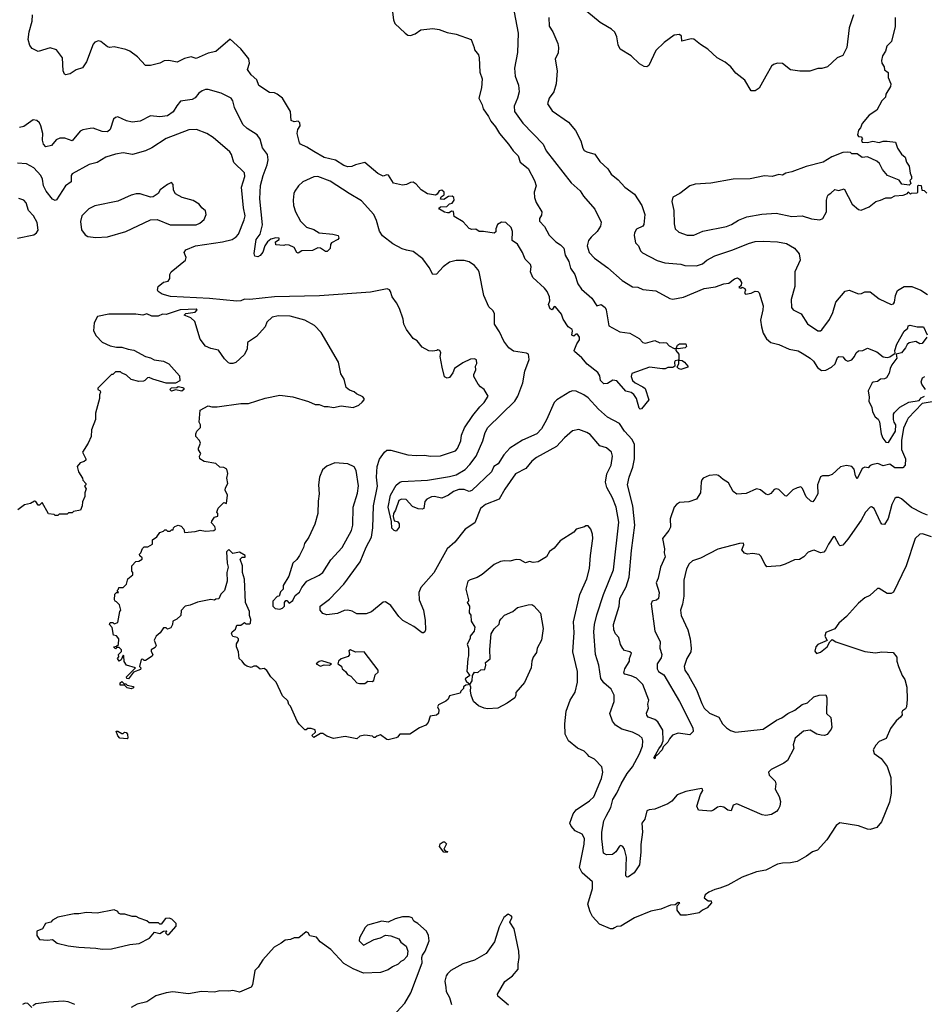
# Model space of a CAD drawing. Extents: x 1678759 to 1859541, y 384609 to 522867.
# Tile 57 of 256: x 1780982 to 1787910, y 393247 to 400787. Entities that reach past the tile are written whole.
import ezdxf

# ---------------------------------------------------------------- set-up
doc = ezdxf.new("R2010")
doc.units = 0

msp = doc.modelspace()

# ---------------------------------------------------------------- linework, layer by layer
at = {"layer": '0CON20XD'}
for points in [[(1783831.1, 400885), (1783844.5, 400785), (1783855, 400758), (1783934.2, 400685), (1783955, 400668), (1783975, 400665.8), (1784011.3, 400678.7), (1784055, 400709.4), (1784145, 400719.5), (1784195, 400712.5), (1784255, 400687.8), (1784325.4, 400675.4), (1784438.8, 400635), (1784463.8, 400575), (1784466.2, 400555), (1784495, 400517.5), (1784501.4, 400495), (1784505.6, 400385), (1784524.5, 400334.5), (1784518.2, 400265), (1784497.8, 400185), (1784524.4, 400135), (1784532, 400105), (1784572.5, 400045), (1784589.1, 400009.1), (1784625, 399965.7), (1784655.6, 399915), (1784725.6, 399835), (1784761.7, 399781.7), (1784800.6, 399745), (1784814.3, 399695), (1784876.9, 399646.9), (1784925.4, 399555.4), (1784937.1, 399515), (1784922.5, 399465), (1784924.2, 399425), (1784937.3, 399387.3), (1784980, 399315), (1784979.3, 399290.7), (1784963.8, 399265), (1784964, 399245), (1785002.1, 399202.1), (1785037, 399137), (1785087.5, 399085), (1785124.1, 399064.1), (1785148.3, 399038.3), (1785158.5, 398985), (1785188.2, 398935), (1785200.9, 398885), (1785233.3, 398835), (1785255.7, 398765), (1785283.7, 398723.7), (1785365, 398655.8), (1785402.5, 398595), (1785435, 398606.2), (1785465, 398583.3), (1785474, 398565), (1785495, 398442.5), (1785577.7, 398397.7), (1785655, 398386.2), (1785725, 398346), (1785755, 398313.8), (1785775, 398311.2), (1785845, 398330), (1785883.6, 398313.6), (1785910, 398315), (1785935, 398312.5), (1785955, 398288.8), (1785995, 398270), (1786010, 398270), (1786020, 398295), (1786035, 398304), (1786083.9, 398303.9), (1786087.5, 398285), (1786077.5, 398275), (1786025, 398266.7), (1786010, 398270), (1786007.5, 398255), (1786028.8, 398225), (1786030, 398180), (1786055, 398176.2), (1786072.5, 398165), (1786100, 398135), (1786100, 398125), (1786045, 398108.8), (1786027.5, 398115), (1786017.5, 398125), (1786030, 398155), (1786030, 398180), (1786025, 398180), (1786002.5, 398175), (1785997.5, 398165), (1786000, 398135), (1785985, 398122.5), (1785945, 398123.8), (1785925.7, 398114.3), (1785905, 398112.9), (1785805, 398126.7), (1785671.1, 398078.9), (1785664.2, 398055), (1785676, 398025), (1785695, 398006), (1785755, 397976.2), (1785771.7, 397961.7), (1785801.2, 397875), (1785745, 397807.5), (1785735, 397803.3), (1785725, 397812.5), (1785705.8, 397885.8), (1785685.7, 397915.7), (1785665, 397932), (1785625, 397943.3), (1785555, 398022.5), (1785525, 398026.7), (1785485, 398000), (1785455, 397998), (1785430, 398025), (1785425, 398060), (1785410, 398085), (1785328.3, 398148.3), (1785288.3, 398198.3), (1785230, 398245), (1785228.8, 398255), (1785248, 398305), (1785270, 398335), (1785270, 398355), (1785255, 398380), (1785245, 398380), (1785225, 398363.3), (1785210.7, 398370.7), (1785216.7, 398405), (1785212.5, 398415), (1785183.3, 398435), (1785145, 398493.3), (1785132.1, 398532.1), (1785085, 398587.5), (1785075, 398590), (1785060, 398565), (1785045, 398573.3), (1785033, 398607), (1785042.5, 398635), (1785038.8, 398665), (1785022, 398705), (1785002.1, 398732.1), (1784912.5, 398812.5), (1784894.3, 398855), (1784899.2, 398895), (1784895, 398913.3), (1784852.7, 398952.7), (1784832.9, 399005), (1784795, 399068.8), (1784752.5, 399095), (1784757.5, 399165), (1784745.6, 399195.6), (1784705, 399234), (1784672.7, 399237.3), (1784641.2, 399218.8), (1784628.8, 399185), (1784627.5, 399162.5), (1784617, 399153), (1784535, 399166.2), (1784500, 399165), (1784475, 399182.5), (1784445, 399180.8), (1784425, 399189.2), (1784377.9, 399237.9), (1784310.5, 399280.5), (1784305, 399317.5), (1784288.3, 399321.7), (1784271.7, 399308.3), (1784258.3, 399308.3), (1784235, 399313.8), (1784197.5, 399335), (1784193.3, 399345), (1784205, 399353.3), (1784253.6, 399356.4), (1784273.3, 399376.7), (1784295, 399382.5), (1784310, 399405), (1784307.5, 399425), (1784295, 399436.2), (1784265, 399432.5), (1784229.3, 399410.7), (1784205, 399413.3), (1784210.7, 399429.3), (1784233, 399447), (1784232.5, 399465), (1784215, 399482.5), (1784195, 399477.5), (1784179.3, 399450.7), (1784166.1, 399443.9), (1784105, 399454), (1784056.7, 399485), (1784017.7, 399527.7), (1783995, 399543.3), (1783975, 399540), (1783945.8, 399524.2), (1783915, 399519.2), (1783846.1, 399536.1), (1783806, 399596), (1783795, 399598.8), (1783765, 399590), (1783725, 399608.8), (1783625, 399692.5), (1783555, 399676.7), (1783525, 399662.5), (1783495, 399661.2), (1783465, 399671.4), (1783400.9, 399710.9), (1783315, 399730.9), (1783235, 399777.5), (1783181.9, 399811.9), (1783133.3, 399833.3), (1783125, 399843.3), (1783107.5, 399915), (1783111.2, 399945), (1783129.2, 399975), (1783126.9, 399996.9), (1783115, 400010), (1783085, 400004.4), (1783061.2, 400015), (1783056, 400085), (1782994, 400185), (1782955, 400217.1), (1782935, 400225.7), (1782895, 400229.2), (1782813.2, 400283.2), (1782797.3, 400327.3), (1782754.2, 400365), (1782726.2, 400405), (1782742.2, 400455), (1782737.8, 400487.8), (1782675, 400562.9), (1782595, 400637.5), (1782485, 400543.1), (1782425, 400531.8), (1782335, 400488.6), (1782295, 400502.5), (1782245, 400488.8), (1782187.3, 400462.7), (1782124.3, 400475.7), (1782088.3, 400471.7), (1782055.7, 400454.3), (1781985, 400436), (1781946.1, 400436.1), (1781883.7, 400503.7), (1781825, 400545.4), (1781795, 400558.7), (1781705, 400578.6), (1781674, 400574), (1781655, 400578.8), (1781605, 400620), (1781585, 400624.2), (1781558.8, 400615), (1781545, 400598.8), (1781494.5, 400465.5), (1781462.7, 400417.3), (1781415.7, 400404.3), (1781368.7, 400371.3), (1781334.1, 400364.1), (1781325, 400370), (1781315.7, 400395.7), (1781311.2, 400495), (1781265, 400556.2), (1781215, 400572), (1781124.1, 400544.1), (1781077, 400567), (1781060.2, 400590.2), (1781047.8, 400635), (1781055.5, 400695), (1781077.1, 400775), (1781080.5, 400825)], [(1784758, 400898), (1784800.5, 400685), (1784794.2, 400535), (1784770.5, 400415), (1784777.5, 400355), (1784802.9, 400285), (1784807.1, 400235), (1784794.4, 400185), (1784768.5, 400125), (1784771.9, 400085), (1784835.4, 399995.4), (1784990.6, 399835), (1785015, 399782.5), (1785205, 399538), (1785275, 399475.8), (1785300.8, 399435), (1785386.2, 399335), (1785435.6, 399235.6), (1785430.6, 399205), (1785405.4, 399164.6), (1785357.4, 399122.6), (1785337.1, 399095), (1785327.9, 399055), (1785344.4, 399005), (1785385, 398960.6), (1785486.2, 398886.2), (1785595, 398790), (1785675, 398741.9), (1785715, 398738.1), (1785755, 398721.9), (1785855, 398711.1), (1785961.5, 398651.5), (1785985, 398645.7), (1786065, 398662.5), (1786225, 398727.5), (1786311.2, 398741.2), (1786375, 398764.4), (1786411.7, 398768.3), (1786455, 398803.8), (1786479.5, 398809.5), (1786495, 398800), (1786510, 398775), (1786507.5, 398752.5), (1786490, 398735), (1786505, 398730), (1786515, 398740), (1786535, 398727.5), (1786540, 398715), (1786532.5, 398695), (1786540, 398685), (1786585, 398694), (1786615, 398708), (1786635, 398706), (1786644.4, 398694.4), (1786675.6, 398595), (1786674.4, 398565), (1786655.5, 398485), (1786662.5, 398435), (1786676.4, 398386.4), (1786702.1, 398342.1), (1786735.7, 398315.7), (1786795, 398298.6), (1786875, 398263.1), (1786945, 398250), (1786974.6, 398234.6), (1787036, 398195), (1787061.1, 398171.1), (1787092.6, 398122.6), (1787121.3, 398101.3), (1787155, 398103.3), (1787200, 398125), (1787228, 398152), (1787245, 398200), (1787255, 398208.8), (1787285.9, 398205.9), (1787305, 398182.5), (1787325, 398173.3), (1787355, 398183.3), (1787375, 398207.5), (1787386.7, 398235), (1787405, 398250)], [(1787366.5, 400825), (1787335.6, 400724.4), (1787316.2, 400575), (1787285, 400512.5), (1787242.5, 400495), (1787167.5, 400425), (1787125, 400414.2), (1787095, 400413.8), (1787033, 400393), (1786956.1, 400393.9), (1786885, 400404), (1786825, 400452.5), (1786785, 400454.3), (1786755, 400444.2), (1786739.7, 400430.3), (1786695.8, 400355), (1786645, 400262.9), (1786615, 400242.5), (1786585, 400243.1), (1786534.3, 400325), (1786467.2, 400377.2), (1786427.1, 400425), (1786385, 400461.4), (1786324.7, 400494.7), (1786251.1, 400561.1), (1786195, 400596.7), (1786145, 400637.9), (1786125, 400640.4), (1786052.5, 400622.5), (1786051.1, 400661.1), (1786034, 400674), (1785995, 400667.9), (1785917.3, 400612.7), (1785855, 400550), (1785800.8, 400435), (1785785, 400425.7), (1785765, 400428.1), (1785728.9, 400448.9), (1785665, 400510), (1785580.5, 400560.5), (1785564.6, 400594.6), (1785554.6, 400654.6), (1785540.3, 400690.3), (1785515.4, 400715.4), (1785482.7, 400732.7), (1785426.4, 400766.4), (1785325, 400850.9)], [(1785035.6, 400805), (1785037.6, 400737.6), (1785064.4, 400695), (1785103.1, 400605), (1785108.1, 400575), (1785105.6, 400534.4), (1785082, 400485), (1785099.2, 400395), (1785091.1, 400295), (1785071.9, 400235), (1785037.8, 400185), (1785023.2, 400143.2), (1785060.2, 400090.2), (1785185, 400001.4), (1785238.5, 399938.5), (1785279.7, 399859.7), (1785294.4, 399804.4), (1785305.7, 399785.7), (1785325, 399775.7), (1785388, 399758), (1785425, 399700.8), (1785486, 399646), (1785512.5, 399605), (1785565, 399560.8), (1785615.5, 399505.5), (1785690, 399450), (1785745.7, 399365), (1785770.6, 399295), (1785761.7, 399218.3), (1785753.8, 399205), (1785706.9, 399183.1), (1785690, 399155), (1785688.1, 399135), (1785698.8, 399078.8), (1785720, 399055), (1785736.8, 399016.8), (1785751.3, 399001.3), (1785863.8, 398943.8), (1785922.5, 398925), (1786045, 398914.3), (1786075, 398905.6), (1786165, 398903.3), (1786212, 398918), (1786245, 398945.6), (1786305, 398978.5), (1786444.4, 399024.4), (1786564.2, 399074.2), (1786615, 399087.5), (1786675, 399091.5), (1786785.5, 399085.5), (1786855, 399074.2), (1786915, 399038), (1786950.8, 398995), (1786959.2, 398945), (1786919.2, 398855), (1786919.4, 398745), (1786891.4, 398645), (1786893.3, 398583.3), (1786905.7, 398565.7), (1786966.2, 398535), (1787015, 398458), (1787095, 398405.6), (1787115, 398405.6), (1787125, 398411.9), (1787185, 398490), (1787208.5, 398545), (1787231.9, 398625), (1787305, 398708.8), (1787335, 398715.8), (1787405, 398687.5), (1787428.7, 398691.3), (1787455, 398702.5), (1787495, 398703.8), (1787565, 398649.4), (1787655, 398606), (1787675, 398612), (1787682.5, 398625), (1787690, 398675), (1787705, 398714), (1787755, 398744.3), (1787815, 398743.1), (1787883.8, 398715), (1787935, 398682.9)], [(1787685.8, 400805), (1787685.8, 400735), (1787659.5, 400620.5), (1787622.5, 400585), (1787612.5, 400545), (1787590, 400510), (1787581.4, 400475), (1787584, 400455), (1787603.3, 400425), (1787604.1, 400404.1), (1787632.5, 400382.5), (1787634.2, 400344.2), (1787653.3, 400295), (1787650, 400275), (1787614, 400216), (1787612.5, 400195), (1787583.3, 400165), (1787545.8, 400094.2), (1787487.5, 400055), (1787435, 399992.5), (1787420.7, 399959.3), (1787405, 399940), (1787397.5, 399905), (1787405, 399892.5), (1787425, 399890), (1787435, 399880), (1787437.5, 399872.5), (1787430, 399865), (1787435, 399850), (1787475, 399847.5), (1787515, 399857.5), (1787565, 399847.5), (1787595, 399857.5), (1787625, 399857.5), (1787688.3, 399848.3), (1787703.9, 399803.9), (1787735, 399757.5), (1787763.8, 399735), (1787773.3, 399695), (1787793.3, 399665), (1787800.7, 399610.7), (1787812.5, 399585), (1787811.7, 399568.3), (1787800, 399555), (1787807, 399533), (1787795, 399520), (1787738.3, 399528.3), (1787717, 399557), (1787627.5, 399595), (1787589.3, 399639.3), (1787566.7, 399685), (1787545, 399702.5), (1787475, 399737.5), (1787435, 399732.5), (1787395, 399760), (1787355, 399760), (1787345, 399770), (1787325, 399772.5), (1787285, 399768.8), (1787202.3, 399737.7), (1787135, 399696.7), (1787005, 399663.8), (1786895, 399620.8), (1786848.3, 399611.7), (1786825, 399596.7), (1786795, 399601.2), (1786745, 399587.5), (1786685, 399592.5), (1786575, 399568.6), (1786445, 399565.7), (1786275, 399534.2), (1786155, 399528.8), (1786115, 399513.8), (1786036.7, 399455), (1785985, 399426.7), (1785975.7, 399395), (1785991.1, 399325), (1785994.4, 399225), (1786002.5, 399185), (1786029.7, 399159.7), (1786095, 399137.1), (1786145, 399136.9), (1786215, 399166.7), (1786395, 399203.6), (1786432.2, 399217.8), (1786486.9, 399253.1), (1786551.4, 399278.6), (1786665, 399298.5), (1786775, 399304.5), (1786895, 399281.1), (1786975.4, 399285.4), (1787045, 399263.1), (1787110, 399255), (1787133.3, 399265), (1787160, 399315), (1787161.2, 399405), (1787167.5, 399435), (1787173.6, 399446.4), (1787195, 399457.5), (1787225, 399487.5), (1787255, 399480), (1787295, 399492.5), (1787357.5, 399375), (1787405, 399332.5), (1787425, 399327.5), (1787486.7, 399355), (1787537.5, 399395), (1787575, 399403.8), (1787615, 399423.8), (1787655, 399423.3), (1787685, 399438.8), (1787747, 399443), (1787780, 399455), (1787785, 399470), (1787805, 399450), (1787812.5, 399457.5), (1787855, 399460), (1787860, 399465), (1787860, 399515), (1787865, 399520), (1787886.4, 399516.4), (1787891.7, 399481.7), (1787908.3, 399478.3), (1787928.3, 399458.3)], [(1787970, 397860), (1787892.8, 397847.2), (1787785.8, 397735), (1787775.4, 397714.6), (1787750.3, 397659.7), (1787734.2, 397565.8), (1787734.4, 397495), (1787767, 397423), (1787762.5, 397375), (1787745, 397356), (1787685, 397355.8), (1787645, 397383.3), (1787595, 397370), (1787555, 397388.8), (1787515, 397382), (1787496, 397374), (1787480, 397355), (1787455, 397360), (1787435, 397350.8), (1787395, 397270), (1787383.6, 397293.6), (1787372.9, 397345), (1787355.4, 397365.4), (1787315, 397373.6), (1787267.1, 397362.9), (1787205, 397303.1), (1787175, 397294.3), (1787130, 397295), (1787114.4, 397285.6), (1787092.9, 397225), (1787094.4, 397155.6), (1787072.5, 397115), (1787055, 397096), (1787039.7, 397099.7), (1787005, 397132.5), (1786977.6, 397197.6), (1786965, 397209.4), (1786935, 397203.3), (1786902.8, 397187.2), (1786855, 397138.8), (1786845, 397141.2), (1786795, 397188.6), (1786775, 397194.2), (1786760.9, 397189.1), (1786735, 397160), (1786715, 397148), (1786695, 397154.3), (1786655, 397185.7), (1786625, 397194.2), (1786545, 397160), (1786475, 397153.3), (1786445.8, 397175), (1786411.2, 397241.2), (1786370, 397265), (1786335, 397296.2), (1786315, 397301.2), (1786262.3, 397297.7), (1786217.5, 397275), (1786206.4, 397263.6), (1786201.2, 397245), (1786195.7, 397164.3), (1786165, 397116.2), (1786106.1, 397093.9), (1786035, 397090), (1786011.2, 397075), (1785994.2, 397055), (1785964, 396965), (1785965, 396900), (1785952.9, 396875), (1785904.4, 396815), (1785920, 396735), (1785916.7, 396705), (1785924.3, 396675), (1785890, 396595), (1785870.7, 396509.3), (1785855.8, 396475), (1785880.5, 396400.5), (1785874.4, 396355), (1785857.8, 396342.2), (1785826.3, 396333.7), (1785818.2, 396315), (1785847.2, 396105), (1785886.6, 396025), (1785885.7, 395975), (1785898.8, 395925), (1785895, 395901.5), (1785864.6, 395855), (1785863.5, 395815), (1785874.4, 395795), (1785915, 395768.9), (1786035, 395566.7), (1786136.2, 395365), (1786140, 395335), (1786115, 395310), (1786025, 395324.3), (1785982.2, 395307.8), (1785958.9, 395281.1), (1785945, 395254), (1785910.6, 395219.4), (1785903.3, 395195), (1785865, 395154), (1785851.7, 395148.3), (1785845, 395127.5), (1785837.5, 395135), (1785876.1, 395203.9), (1785897.7, 395232.3), (1785909.2, 395265), (1785906.4, 395346.4), (1785870.1, 395410.1), (1785845, 395428.2), (1785795, 395445.5), (1785785, 395460), (1785782.3, 395477.7), (1785797.1, 395515), (1785793.6, 395545), (1785801.1, 395575), (1785754.3, 395695), (1785705, 395744.3), (1785665, 395763.3), (1785617.5, 395775), (1785608.8, 395785), (1785616.7, 395815), (1785652.5, 395875), (1785652.5, 395895), (1785666.7, 395935), (1785655, 395947.5), (1785615, 395956.7), (1785600.9, 395970.9), (1785583.3, 396003.3), (1785570.8, 396055), (1785546, 396085), (1785531.4, 396115), (1785530, 396155), (1785572.2, 396295), (1785578.5, 396355), (1785626.2, 396445), (1785650.7, 396519.3), (1785668.6, 396721.4), (1785693.3, 396915), (1785678.7, 397065), (1785636.2, 397225), (1785649.2, 397285), (1785678.7, 397361.3), (1785691.1, 397425), (1785691.2, 397535), (1785672.7, 397572.7), (1785613.6, 397635), (1785575.3, 397695.3), (1785483.7, 397743.7), (1785415, 397805.8), (1785335, 397891.1), (1785302.5, 397915), (1785245, 397943.1), (1785215, 397944.2), (1785195, 397937.5), (1785095, 397876), (1785074.2, 397855), (1785015.9, 397724.1), (1784977.3, 397655), (1784943.7, 397616.3), (1784831.7, 397568.3), (1784734.8, 397505.2), (1784689.5, 397455), (1784646.5, 397385), (1784614.5, 397365), (1784594.7, 397325.3), (1784445, 397181.1), (1784425, 397174.7), (1784385, 397189.6), (1784345, 397188.5), (1784305.4, 397174.6), (1784266, 397145), (1784215, 397123.1), (1784155.9, 397135.9), (1784135, 397134.2), (1784101.2, 397115), (1784085, 397096.7), (1784076.2, 397045), (1784065, 397040), (1784035, 397041.2), (1783989.3, 397059.3), (1783942.3, 397112.3), (1783905, 397115.5), (1783886.2, 397105), (1783859.5, 397030.5), (1783844, 397006), (1783843.3, 396983.3), (1783850, 396950), (1783875, 396943.3), (1783887.7, 396927.7), (1783889.2, 396900.8), (1783865, 396871.2), (1783851.2, 396875), (1783832.9, 396892.9), (1783830, 396945), (1783805.4, 397055), (1783822.4, 397145), (1783865, 397222), (1783893.6, 397246.4), (1783908.7, 397251.3), (1784105, 397260.4), (1784275, 397289.2), (1784325, 397301.2), (1784395, 397343.6), (1784430, 397380), (1784477.7, 397445), (1784528.3, 397561.7), (1784547.3, 397625), (1784568.2, 397665), (1784774.8, 397865.2), (1784796.8, 397905), (1784835, 398006.2), (1784851.6, 398095), (1784884.4, 398185), (1784878, 398225), (1784864.2, 398234.2), (1784765, 398248), (1784729.2, 398275), (1784690, 398325), (1784656.2, 398396.2), (1784618.8, 398455), (1784617.7, 398537.7), (1784605, 398560), (1784575, 398588.8), (1784537.8, 398675), (1784500, 398855), (1784490.8, 398875), (1784464, 398905), (1784425, 398932.9), (1784385, 398943.5), (1784325, 398943.3), (1784275, 398931.4), (1784226, 398895), (1784175, 398839.2), (1784145.8, 398835.8), (1784118.8, 398888.8), (1784070, 398955), (1783995, 399011.1), (1783945, 399021.8), (1783911.9, 399031.9), (1783840.7, 399070.7), (1783761.7, 399131.7), (1783738.2, 399168.2), (1783715, 399250), (1783695, 399294.3), (1783600.8, 399400.8), (1783504.8, 399454.8), (1783359.5, 399549.5), (1783265, 399585.5), (1783235, 399584.4), (1783150, 399545), (1783117.1, 399515), (1783090, 399475), (1783081.9, 399455), (1783076.7, 399405), (1783080, 399365), (1783093.3, 399315), (1783133.9, 399243.9), (1783179.2, 399199.2), (1783235, 399180), (1783275.4, 399155.4), (1783380, 399145), (1783422.5, 399135), (1783427.5, 399115), (1783420, 399105), (1783370.7, 399079.3), (1783362.5, 399065), (1783360, 399035), (1783337, 399013), (1783325, 399012.5), (1783285, 399037.5), (1783265, 399040), (1783225, 399020), (1783143.6, 399016.4), (1783115, 399000), (1783105, 399003.3), (1783085, 399043.3), (1783045, 399061.2), (1783017, 399063), (1783005, 399057.5), (1782945, 399062.5), (1782942.5, 399085), (1782970, 399105), (1782970, 399115), (1782945, 399115.7), (1782905, 399105.5), (1782878.9, 399085), (1782859.5, 399055), (1782845, 399005.8), (1782825, 398980), (1782805, 398970), (1782784, 398975), (1782777.5, 398997.5), (1782793.3, 399105), (1782825, 399144), (1782842, 399215), (1782821.2, 399415), (1782827.2, 399517.2), (1782847.1, 399595), (1782878.4, 399675), (1782884.6, 399714.6), (1782880, 399755), (1782841.2, 399805), (1782834.2, 399835), (1782823.1, 399873.1), (1782801.2, 399905), (1782725, 399954), (1782691.2, 399985), (1782628.6, 400115), (1782614.2, 400165), (1782602, 400185), (1782524.6, 400224.6), (1782425, 400252.5), (1782405, 400252), (1782378.8, 400241.2), (1782355, 400223.8), (1782325, 400188.6), (1782303.3, 400176.7), (1782215, 400163.3), (1782185, 400126.9), (1782158.9, 400081.1), (1782115, 400051.8), (1782055, 400042.1), (1781985, 400050), (1781905, 400010), (1781845, 400001.4), (1781801.3, 400011.3), (1781735, 400044), (1781715, 400038), (1781700.8, 400025), (1781675.5, 399945), (1781655, 399928.2), (1781615, 399931.3), (1781545, 399956.9), (1781522.5, 399955), (1781466.6, 399943.4), (1781445, 399932.5), (1781385, 399859.2), (1781328.8, 399878.8), (1781290.8, 399879.2), (1781262.9, 399867.1), (1781225, 399822.5), (1781182.6, 399812.6), (1781163.8, 399835), (1781157.3, 399865), (1781158.9, 399915), (1781145.4, 399975.4), (1781135, 399996.2), (1781112.5, 400015), (1781085, 400021.2), (1781015, 399969.2), (1780982.3, 399962.3)], [(1783833.8, 398663.8), (1783823.3, 398705), (1783815, 398717.5), (1783796.7, 398726.7), (1783668.8, 398701.2), (1783277.3, 398672.7), (1782935, 398665.8), (1782745, 398644.2), (1782705, 398646.8), (1782675, 398634.8), (1782645, 398631.9), (1782435, 398652.2), (1782136.1, 398666.1), (1782072.5, 398685), (1782042.5, 398705), (1782037.5, 398715), (1782042.5, 398745), (1782085, 398777.5), (1782120, 398785), (1782132.5, 398805), (1782133.3, 398835), (1782142.5, 398855), (1782252.5, 398945), (1782256.7, 398965), (1782241.2, 399005), (1782253.8, 399025), (1782329.2, 399055), (1782535, 399086.1), (1782609.1, 399105), (1782640.9, 399125), (1782658.2, 399145), (1782702.7, 399255), (1782709.1, 399285), (1782696.1, 399346.1), (1782681.2, 399505), (1782705.6, 399585), (1782704.2, 399615), (1782622.9, 399692.9), (1782604.4, 399755), (1782591.4, 399775), (1782465, 399885.8), (1782416.7, 399915), (1782335.4, 399945.4), (1782277.2, 399942.8), (1782105, 399877.8), (1781995, 399806.7), (1781946.7, 399783.3), (1781845.8, 399755.8), (1781775, 399766.5), (1781715, 399758.5), (1781643.3, 399735), (1781575, 399694.4), (1781515, 399679.4), (1781385, 399607.5), (1781376.4, 399593.6), (1781377.1, 399545), (1781332.2, 399515), (1781265, 399408.8), (1781255, 399401.2), (1781235, 399412.5), (1781184.4, 399475), (1781164.7, 399514.7), (1781157.8, 399565), (1781145, 399594.3), (1781092, 399652), (1781035, 399684.2), (1780965, 399687.1)], [(1781565, 399119.2), (1781655, 399123.8), (1781795, 399164), (1781985, 399253.3), (1782036.4, 399256.4), (1782135, 399216.2), (1782335, 399216.2), (1782362.3, 399227.7), (1782395, 399257.5), (1782410, 399295), (1782405, 399322.5), (1782376.1, 399346.1), (1782356.2, 399375), (1782311.2, 399401.2), (1782226.1, 399426.1), (1782175, 399452.5), (1782160.7, 399480.7), (1782157.5, 399525), (1782145, 399540), (1782113.9, 399526.1), (1782057.5, 399485), (1782042.5, 399455), (1782005, 399431.2), (1781985, 399428.8), (1781904.3, 399454.3), (1781875, 399454.4), (1781836.8, 399443.2), (1781733.4, 399396.6), (1781558, 399362), (1781512.6, 399337.4), (1781458, 399285), (1781447.3, 399242.7), (1781455, 399177.5), (1781485, 399138.8), (1781505, 399128), (1781565, 399119.2)], [(1780965, 399114.4), (1781089.7, 399140.3), (1781112, 399155), (1781124.2, 399175), (1781115.5, 399235), (1781087.5, 399285), (1781051.1, 399325), (1781031.9, 399385), (1781015, 399405.8), (1780975, 399418.2)], [(1787935, 396992.4), (1787895, 397008.3), (1787812.5, 397052.5), (1787735, 397118.9), (1787715, 397128.6), (1787695, 397127.5), (1787685, 397121.2), (1787661.1, 397075), (1787632.8, 396967.2), (1787605, 396921.2), (1787585, 396924), (1787575, 396938.8), (1787525, 397044.2), (1787505, 397057.1), (1787495, 397054.4), (1787458.8, 397015), (1787427.3, 396955), (1787325, 396808), (1787285, 396764.2), (1787265, 396758.8), (1787256.7, 396765), (1787225.8, 396825.8), (1787215, 396828.8), (1787175, 396772), (1787154.3, 396725), (1787139.3, 396710.7), (1787115, 396705.6), (1787066.1, 396723.9), (1787055, 396722), (1787021.3, 396708.7), (1786986.8, 396673.2), (1786955, 396653.8), (1786915, 396652), (1786845, 396617.1), (1786805, 396604.3), (1786705, 396598), (1786690, 396615), (1786658.9, 396678.9), (1786645, 396691.2), (1786595, 396698), (1786555, 396694), (1786531.7, 396701.7), (1786513, 396727), (1786527.5, 396765), (1786525, 396777.5), (1786495, 396776.7), (1786328.5, 396731.5), (1786196.2, 396663.8), (1786135, 396642.9), (1786108.7, 396621.3), (1786088.7, 396581.3), (1786068.9, 396495), (1786067.6, 396372.4), (1786057.8, 396312.2), (1786042.5, 396265), (1786048.1, 396225), (1786098.5, 396115), (1786115.6, 396045), (1786124.4, 395975), (1786122.9, 395945), (1786092.2, 395895), (1786071.1, 395835), (1786076.4, 395806.4), (1786103.9, 395763.9), (1786164.7, 395654.7), (1786205, 395550), (1786225, 395514.3), (1786265.3, 395475.3), (1786336.2, 395446.2), (1786365, 395394), (1786393.8, 395365), (1786424.5, 395344.5), (1786465, 395330), (1786676, 395355), (1786778.3, 395421.7), (1786819.4, 395440.6), (1786864.2, 395475), (1786919.5, 395500.5), (1786975, 395541.9), (1787016.2, 395555), (1787065, 395600.8), (1787103.6, 395613.6), (1787156.2, 395616.2), (1787163.9, 395593.9), (1787160.8, 395475), (1787193.9, 395443.9), (1787200.7, 395369.3), (1787197.5, 395355), (1787165, 395314), (1787145, 395306), (1787120.8, 395309.2), (1787087.5, 395315), (1787035, 395345.8), (1786985, 395338), (1786921.2, 395285), (1786906.7, 395235), (1786911.2, 395205), (1786862.5, 395115), (1786835, 395093.8), (1786736.7, 395045), (1786716.7, 395025), (1786722.7, 395002.7), (1786766.7, 394955), (1786772.5, 394935), (1786768, 394895), (1786797.8, 394837.8), (1786809.3, 394799.3), (1786804.5, 394765), (1786790.8, 394739.2), (1786776.8, 394723.2), (1786739, 394701), (1786695, 394691.9), (1786667, 394697), (1786475, 394783.3), (1786447, 394773), (1786431.7, 394728.3), (1786405, 394733.8), (1786375.6, 394755.6), (1786348, 394762), (1786325, 394758), (1786295, 394733.3), (1786275, 394726.2), (1786180, 394735), (1786166.7, 394765), (1786196, 394854), (1786213.3, 394885), (1786212.5, 394895), (1786205, 394900), (1786175.8, 394894.2), (1786084.3, 394875.7), (1786018.3, 394851.7), (1785976.6, 394803.4), (1785945, 394782.9), (1785845, 394740.8), (1785803.9, 394736.1), (1785785, 394727.5), (1785768.8, 394665), (1785747.1, 394635), (1785750.5, 394565), (1785737.9, 394472.1), (1785738.9, 394411.1), (1785728.6, 394315), (1785687, 394253), (1785645, 394222.5), (1785635, 394221.2), (1785625, 394230), (1785628.2, 394375), (1785613.3, 394435), (1785600.8, 394455), (1785585, 394462.9), (1785575, 394458.6), (1785546.7, 394415), (1785521.2, 394395), (1785475, 394391.5), (1785452.7, 394405), (1785440.3, 394515), (1785441.2, 394565), (1785455, 394653.3), (1785473.1, 394686.9), (1785508.1, 394755), (1785524.1, 394815), (1785555.9, 394865), (1785587.6, 394935), (1785635, 395014.4), (1785675, 395064.4), (1785728.5, 395165), (1785752.1, 395225), (1785755.5, 395265), (1785748.1, 395285), (1785725.3, 395305.3), (1785675, 395330.5), (1785593.2, 395353.2), (1785545, 395385.7), (1785523.3, 395415), (1785502.5, 395475), (1785535.6, 395565), (1785535.5, 395615), (1785510.9, 395660.9), (1785455, 395707.9), (1785432.2, 395742.2), (1785416.8, 395845), (1785391.3, 395925), (1785379.5, 396099.5), (1785384.6, 396155), (1785401.2, 396228.8), (1785453.3, 396385), (1785529.3, 396575), (1785570.2, 396940.2), (1785551.2, 397055), (1785523.1, 397125), (1785478.2, 397205), (1785467.3, 397245), (1785479.6, 397310.4), (1785510.6, 397375), (1785521.9, 397445), (1785514.2, 397475), (1785475, 397509.2), (1785424, 397525), (1785350.5, 397610.5), (1785325, 397626.7), (1785265, 397648.6), (1785215, 397639.2), (1785154.2, 397585), (1785092.2, 397517.8), (1784938.8, 397435), (1784905, 397405.8), (1784859.2, 397350.8), (1784780.5, 397309.5), (1784697.3, 397192.7), (1784655, 397116), (1784550, 397075), (1784510.6, 397045), (1784466.8, 396933.2), (1784395, 396885.8), (1784315, 396785.8), (1784256, 396735), (1784155, 396550), (1784055, 396438), (1784038.7, 396401.3), (1784041.5, 396345), (1784073.5, 396265), (1784088.1, 396185), (1784089.2, 396115), (1784085, 396100), (1784075, 396092.5), (1784065, 396092.5), (1784000.4, 396140.4), (1783917.7, 396185), (1783885, 396217.7), (1783825, 396300.5), (1783785, 396328.6), (1783765, 396327.5), (1783676.3, 396253.7), (1783635, 396238.5), (1783565, 396237.3), (1783527.3, 396257.3), (1783495, 396266.2), (1783468.1, 396261.9), (1783415, 396239.6), (1783335, 396230.5), (1783305, 396240), (1783284, 396265), (1783282.9, 396295), (1783355, 396349.2), (1783465, 396465.6), (1783589.6, 396635), (1783635, 396747.1), (1783677.8, 396825), (1783687.5, 396895), (1783692.2, 397065), (1783721.9, 397215), (1783715.9, 397285), (1783720.3, 397365), (1783737.7, 397422.3), (1783775, 397476), (1783795, 397489.4), (1783825, 397490), (1783955, 397455.5), (1784018.7, 397448.7), (1784085, 397453.3), (1784125.5, 397445.5), (1784205, 397447.3), (1784319.2, 397485), (1784335.4, 397504.6), (1784361.4, 397561.4), (1784366.5, 397605), (1784389.1, 397660.9), (1784452.9, 397757.1), (1784505, 397821.9), (1784540, 397855), (1784568.8, 397905), (1784540, 397955), (1784510, 397975), (1784493.3, 397995), (1784461.2, 398055), (1784460.7, 398069.3), (1784476.7, 398105), (1784472.5, 398135), (1784482.5, 398155), (1784481.7, 398181.7), (1784465, 398190), (1784435, 398186.7), (1784375, 398160), (1784311.2, 398115), (1784298.3, 398081.7), (1784275, 398047.5), (1784255, 398042.5), (1784235, 398053.3), (1784216.7, 398125), (1784203, 398207), (1784207.5, 398235), (1784200, 398255), (1784185, 398260), (1784177, 398253), (1784145, 398247.5), (1784115, 398252.5), (1784065, 398280), (1784025, 398328.8), (1783995.8, 398345.8), (1783943.8, 398415), (1783923.8, 398455), (1783920, 398495), (1783891.2, 398575), (1783868.8, 398618.8), (1783833.8, 398663.8)], [(1782723, 395837), (1782706.1, 395846.1), (1782686, 395876), (1782663.3, 395895), (1782657.5, 395945), (1782643.3, 395985), (1782643.6, 396006.4), (1782657, 396033), (1782657, 396047), (1782647, 396057), (1782615, 396062.5), (1782603.8, 396085), (1782610.7, 396099.3), (1782635, 396120), (1782645, 396150), (1782675, 396150), (1782705, 396170), (1782715, 396160), (1782745, 396160), (1782750, 396165), (1782752.5, 396195), (1782742.5, 396225), (1782742.5, 396255), (1782712.5, 396325), (1782703.6, 396503.6), (1782687.5, 396555), (1782687.5, 396605), (1782670, 396655), (1782685, 396670), (1782708.3, 396671.7), (1782710, 396685), (1782665, 396710), (1782615, 396700), (1782585, 396730), (1782567, 396713), (1782570, 396625), (1782578, 396595), (1782567.5, 396555), (1782571.7, 396488.3), (1782550, 396415), (1782521.7, 396388.3), (1782508.3, 396351.7), (1782485, 396350), (1782475, 396342.5), (1782445, 396347.5), (1782345, 396327.5), (1782287, 396303), (1782250, 396295), (1782218.3, 396261.7), (1782217.5, 396225), (1782185, 396196.7), (1782155, 396180), (1782152.5, 396155), (1782139.3, 396130.7), (1782115, 396120), (1782105, 396130), (1782085, 396130), (1782058.3, 396091.7), (1782027.5, 396065), (1782012.5, 396035), (1782026.4, 395993.6), (1782019.3, 395980.7), (1781988.3, 395961.7), (1781988.3, 395948.3), (1782002.5, 395925), (1781996.1, 395913.9), (1781945, 395880), (1781935, 395880), (1781925, 395890), (1781911.7, 395888.3), (1781900, 395835), (1781910, 395825), (1781908.3, 395811.7), (1781855, 395790), (1781815, 395740), (1781801.7, 395741.7), (1781800, 395755), (1781870, 395825), (1781800, 395845), (1781783, 395873), (1781780, 395915), (1781775, 395920), (1781760, 395885), (1781743.6, 395873.6), (1781732.5, 395895), (1781741.7, 395908.3), (1781740, 395925), (1781761.7, 395948.3), (1781761.7, 395961.7), (1781745, 395980), (1781725, 395980), (1781715, 395970), (1781700, 395985), (1781725, 395990), (1781738.3, 396001.7), (1781742.5, 396045), (1781725, 396070), (1781700, 396075), (1781691.7, 396131.7), (1781670, 396155), (1781675, 396170), (1781695, 396170), (1781705, 396160), (1781735, 396170), (1781750, 396255), (1781757.5, 396265), (1781747, 396307), (1781725, 396330), (1781713.6, 396333.6), (1781707.5, 396345), (1781711.7, 396388.3), (1781725, 396400), (1781738.3, 396401.7), (1781730, 396415), (1781740, 396425), (1781741.7, 396438.3), (1781775, 396440), (1781800, 396465), (1781810, 396505), (1781850, 396535), (1781850, 396555), (1781840, 396565), (1781840, 396605), (1781871.7, 396638.3), (1781895, 396640), (1781920, 396655), (1781920, 396665), (1781901.7, 396681.7), (1781900, 396695), (1781910, 396705), (1781921.7, 396738.3), (1781935, 396750), (1781965, 396750), (1781998.3, 396771.7), (1782000, 396805), (1782033, 396827), (1782055, 396860), (1782085, 396870), (1782095, 396880), (1782105, 396880), (1782115, 396870), (1782135, 396870), (1782145, 396880), (1782158.3, 396881.7), (1782160, 396895), (1782170, 396905), (1782195, 396917.5), (1782219.3, 396909.3), (1782240, 396885), (1782245, 396860), (1782325, 396867.5), (1782365, 396878.8), (1782405, 396871.2), (1782470, 396875), (1782482.5, 396885), (1782476.7, 396905), (1782452.5, 396935), (1782453, 396947), (1782475, 396977.5), (1782500, 396985), (1782500, 397005), (1782492.5, 397015), (1782503.6, 397046.4), (1782545, 397090), (1782567, 397083), (1782573.3, 397145), (1782556.7, 397185), (1782558.3, 397201.7), (1782576.7, 397235), (1782567.5, 397275), (1782577, 397313), (1782567.5, 397345), (1782547, 397357), (1782515, 397360), (1782485, 397388), (1782395, 397403.3), (1782362.5, 397425), (1782360, 397445), (1782370, 397465), (1782353, 397493), (1782352.5, 397505), (1782366.7, 397545), (1782360, 397565), (1782332.5, 397595), (1782332.5, 397615), (1782340, 397635), (1782367.5, 397665), (1782367.5, 397685), (1782357.5, 397705), (1782365, 397797.5), (1782425, 397830), (1782455, 397821.2), (1782495, 397821.2), (1782675, 397848), (1782735, 397849.2), (1782862.1, 397887.9), (1782975, 397912), (1783075, 397899.2), (1783195, 397862), (1783245, 397840), (1783275, 397840), (1783315, 397824), (1783345.9, 397825.9), (1783385, 397816.7), (1783445, 397830), (1783535, 397816.7), (1783580, 397835), (1783605, 397857.5), (1783620, 397875), (1783620, 397885), (1783609.3, 397899.3), (1783561.7, 397921.7), (1783545, 397936.2), (1783509.3, 397949.3), (1783481.7, 397971.7), (1783466.2, 398035), (1783442, 398075), (1783423.9, 398163.9), (1783291.7, 398391.7), (1783240, 398445), (1783165, 398486), (1783053.9, 398516.1), (1782965, 398520), (1782915, 398510), (1782875, 398470), (1782862.5, 398435), (1782795, 398360), (1782726.7, 398315), (1782724.7, 398265), (1782700.6, 398219.4), (1782636.9, 398163.1), (1782614.2, 398154.2), (1782593.1, 398153.1), (1782580.3, 398160.3), (1782549.7, 398189.7), (1782505, 398256.7), (1782445, 398270), (1782405, 398287.5), (1782365, 398340), (1782322.5, 398475), (1782293.6, 398503.6), (1782242.5, 398525), (1782253.6, 398536.4), (1782325, 398546.7), (1782342.5, 398565), (1782335, 398570), (1782212.5, 398565), (1782105, 398530), (1782075, 398532.5), (1782043, 398517), (1781995, 398517.5), (1781955, 398533.3), (1781925, 398523.3), (1781871.7, 398531.7), (1781735, 398533.1), (1781665, 398530.9), (1781577.5, 398515), (1781553.3, 398465), (1781547.5, 398405), (1781567.5, 398365), (1781615, 398317.5), (1781675, 398290), (1781725, 398280), (1781765, 398280), (1781813, 398263), (1781856.4, 398256.4), (1781945, 398207.5), (1781985, 398197.5), (1782013, 398183), (1782085, 398172.5), (1782125, 398152.5), (1782205, 398060), (1782208.3, 398021.7), (1782175, 398002.5), (1782105, 398003.8), (1782003, 398033), (1781975, 398047.5), (1781960, 398045), (1781940, 398025), (1781931.7, 398018.3), (1781895, 398017.5), (1781835, 398032.5), (1781800, 398065), (1781761.7, 398081.7), (1781755, 398090), (1781715, 398090), (1781695, 398070), (1781685, 398070), (1781580, 397965), (1781580, 397955), (1781600, 397945), (1781602.5, 397935), (1781592.5, 397915), (1781592.5, 397885), (1781562.5, 397775), (1781562.5, 397725), (1781532.5, 397645), (1781530, 397595), (1781507.5, 397545), (1781462.5, 397475), (1781490, 397425), (1781490, 397415), (1781475, 397402.5), (1781445, 397393.3), (1781422.5, 397365), (1781433.3, 397325), (1781462.5, 397275), (1781465, 397260), (1781490, 397235), (1781490, 397225), (1781480, 397215), (1781492.5, 397195), (1781482.5, 397165), (1781482.5, 397135), (1781462.5, 397095), (1781460, 397065), (1781448.3, 397031.7), (1781395, 397020), (1781385, 397010), (1781355, 397010), (1781345, 397000), (1781285, 397000), (1781275, 396990), (1781255, 396990), (1781247, 396997), (1781203.6, 397003.6), (1781155, 397090), (1781135, 397070), (1781125, 397070), (1781106.4, 397096.4), (1781095, 397100), (1781065, 397082.5), (1781018.3, 397071.7), (1780967, 397033)], [(1787405, 398250), (1787440, 398255), (1787475, 398272.5), (1787545, 398243.8), (1787595, 398205.7), (1787625, 398200), (1787645, 398204.4), (1787686.7, 398233.3), (1787684.6, 398255), (1787698.7, 398301.3), (1787755, 398401.2), (1787783.3, 398425), (1787787, 398443), (1787801.7, 398448.3), (1787855, 398434.2), (1787903.8, 398433.8), (1787931.4, 398375)], [(1787929.2, 398355), (1787893.7, 398306.3), (1787875, 398304.7), (1787845, 398322.1), (1787795, 398311.5), (1787779.3, 398300.7), (1787766.9, 398273.1), (1787735, 398236.1), (1787693.3, 398226.7), (1787700.3, 398195), (1787661.4, 398145), (1787647.3, 398115), (1787640.7, 398079.3), (1787620, 398045), (1787605, 398036.1), (1787575, 398033.3), (1787552.5, 398017.5), (1787518, 398012), (1787509.3, 398005), (1787479.3, 397945), (1787487.1, 397897.1), (1787485.2, 397865), (1787506.9, 397816.9), (1787513.5, 397783.5), (1787533.8, 397745), (1787557.1, 397727.1), (1787567.4, 397707.4), (1787578.3, 397615), (1787591.9, 397581.9), (1787615, 397550.6), (1787635, 397550), (1787690, 397635), (1787692.9, 397685), (1787678.8, 397705), (1787674.8, 397724.8), (1787674.8, 397765), (1787680.9, 397779.1), (1787721.4, 397818.6), (1787791, 397859), (1787869.6, 397870.4), (1787885, 397890.6), (1787912, 397905)], [(1787918.6, 397955), (1787891.1, 397995), (1787884.7, 398015), (1787895.2, 398044.8), (1787915, 398053.8)], [(1782225, 397942.5), (1782175, 397952.5), (1782145, 397943.3), (1782132.5, 397955), (1782145, 397967.5), (1782185, 397970), (1782195, 397977.5), (1782231.7, 397971.7), (1782240, 397965), (1782240, 397955), (1782225, 397942.5)], [(1782975, 396272.5), (1782995, 396280), (1783010, 396295), (1783010, 396325), (1783021.7, 396338.3), (1783028.3, 396338.3), (1783045, 396320), (1783075, 396340), (1783091.2, 396378.8), (1783125, 396404.2), (1783142, 396438), (1783182.1, 396487.9), (1783275, 396532.5), (1783304, 396555), (1783365, 396650), (1783453.1, 396745), (1783523.8, 396876.2), (1783533.5, 396915), (1783535.4, 397055), (1783569.1, 397160.9), (1783577.4, 397217.4), (1783559.5, 397335), (1783545, 397362), (1783495, 397385.8), (1783396.1, 397393.9), (1783335, 397368.8), (1783300.3, 397339.7), (1783278.8, 397285), (1783271.2, 397225), (1783275.8, 397155), (1783268.8, 397098.8), (1783266, 397005), (1783242.5, 396925), (1783196.2, 396825), (1783163.8, 396775), (1783155.9, 396744.1), (1783125.9, 396684.1), (1783105, 396652.5), (1783074.1, 396625.9), (1783043.3, 396525), (1783000, 396455), (1783000, 396425), (1782980, 396405), (1782968.3, 396371.7), (1782955, 396370), (1782920, 396335), (1782920, 396295), (1782938.3, 396278.3), (1782975, 396272.5)], [(1787965, 396825.8), (1787895, 396849.2), (1787875, 396848), (1787839.2, 396815), (1787771.4, 396605), (1787675, 396403.3), (1787655.9, 396394.1), (1787625, 396394), (1787565, 396430), (1787551.7, 396431.7), (1787493, 396377), (1787455, 396360), (1787405, 396320), (1787313, 396217), (1787254, 396165), (1787225, 396123.3), (1787156.1, 396093.9), (1787147, 396067), (1787166.7, 396033.3), (1787095, 396002.5), (1787080, 395985), (1787070.7, 395950.7), (1787085, 395932.5), (1787115, 395942.5), (1787166.6, 395983.4), (1787187.5, 396022.5), (1787205, 396040), (1787232.7, 396022.7), (1787455, 395950), (1787535, 395939.4), (1787585, 395946.7), (1787670.7, 395940.7), (1787700, 395905), (1787700, 395875), (1787712.5, 395835), (1787740, 395765), (1787760, 395735), (1787776, 395675), (1787779.2, 395580.8), (1787773.3, 395525), (1787765, 395510), (1787742.5, 395495), (1787737.5, 395485), (1787740, 395465), (1787726.7, 395445), (1787693, 395417), (1787650.3, 395359.7), (1787618.6, 395281.4), (1787565, 395260), (1787537.7, 395232.3), (1787518, 395195), (1787525, 395166.7), (1787578.7, 395128.7), (1787625, 395068), (1787652.2, 394985), (1787655.6, 394865), (1787643.1, 394795), (1787582.5, 394645), (1787545, 394602), (1787495, 394585.8), (1787475, 394587.5), (1787405, 394614), (1787263, 394637), (1787235, 394617.5), (1787163.6, 394506.4), (1787092.9, 394427.1), (1787053.3, 394415), (1787008.3, 394381.7), (1786935, 394341.9), (1786885, 394330), (1786825, 394327.8), (1786785, 394319.5), (1786695, 394274.4), (1786625, 394261.9), (1786515, 394221.4), (1786405, 394160), (1786345, 394136), (1786305, 394127.5), (1786260, 394105), (1786232.5, 394085), (1786223, 394063), (1786255, 394040), (1786278.3, 394038.3), (1786280, 394025), (1786247.5, 393985), (1786211.7, 393968.3), (1786185, 393947.5), (1786089.5, 393930.5), (1786045, 393930), (1786017, 393967), (1786018.3, 394001.7), (1786037.5, 394025), (1786025, 394027.5), (1786001.7, 394008.3), (1785965, 394005.8), (1785892.5, 393975), (1785815, 393959.4), (1785691.1, 393908.9), (1785585, 393846.2), (1785555, 393843.8), (1785536.9, 393833.1), (1785524.1, 393825.9), (1785505.9, 393825.9), (1785421.3, 393861.3), (1785369.1, 393919.1), (1785351.5, 393955), (1785333.3, 394015), (1785368.1, 394135), (1785369.2, 394185), (1785290, 394255), (1785268.6, 394295), (1785306.1, 394473.9), (1785306.6, 394516.6), (1785289.7, 394549.7), (1785236.6, 394576.6), (1785205, 394611.2), (1785194.3, 394635), (1785221.4, 394705), (1785243.7, 394736.3), (1785345, 394804.2), (1785379.2, 394835), (1785438.1, 394975), (1785448.1, 395025), (1785440, 395065), (1785385, 395123.8), (1785344.3, 395144.3), (1785329.4, 395159.4), (1785305.5, 395185.5), (1785255, 395209.2), (1785184.5, 395264.5), (1785160.8, 395315), (1785156, 395395), (1785167.7, 395492.3), (1785198.8, 395575), (1785235, 395637.5), (1785254.1, 395714.1), (1785254.3, 395795), (1785218.9, 395945), (1785227.5, 396095), (1785222.7, 396175), (1785272.2, 396385), (1785325.6, 396505), (1785346.9, 396585), (1785352.5, 396685), (1785370.8, 396815), (1785368.3, 396848.3), (1785356.4, 396886.4), (1785335, 396910), (1785318.3, 396911.7), (1785307, 396903), (1785243.9, 396886.1), (1785225, 396862.5), (1785122.5, 396795), (1785075, 396741.2), (1785040, 396715), (1785016.7, 396675), (1784953.6, 396636.4), (1784915, 396630), (1784887, 396637), (1784855, 396628.8), (1784815, 396650), (1784785, 396654), (1784735, 396640), (1784695, 396643.3), (1784665, 396638.8), (1784616.7, 396615), (1784525, 396538), (1784485.6, 396514.4), (1784431.2, 396498.8), (1784415, 396487.5), (1784400, 396425), (1784420, 396345), (1784420, 396335), (1784410, 396325), (1784427.5, 396295), (1784423.3, 396245), (1784437, 396227), (1784440.7, 396180.7), (1784467.5, 396135), (1784462.5, 396105), (1784433, 396067), (1784431.7, 396048.3), (1784410, 396005), (1784418.8, 395975), (1784420, 395915), (1784413.3, 395895), (1784406.2, 395795), (1784430, 395765), (1784395, 395740), (1784400.7, 395720.7), (1784422.5, 395705), (1784417, 395693), (1784398.3, 395691.7), (1784381.7, 395678.3), (1784380, 395665), (1784360, 395645), (1784355, 395630), (1784275, 395610), (1784262.5, 395585), (1784245, 395567.5), (1784190.7, 395539.3), (1784182.5, 395525), (1784193, 395503), (1784190, 395475), (1784175, 395460), (1784125, 395452.5), (1784110, 395405), (1784093.3, 395385), (1784045, 395363.3), (1783970, 395315), (1783893, 395317), (1783876.4, 395293.6), (1783865, 395287.5), (1783803.6, 395273.6), (1783793.9, 395273.9), (1783745, 395310), (1783718.3, 395301.7), (1783705, 395290), (1783695, 395290), (1783685, 395300), (1783625, 395307.5), (1783588.3, 395301.7), (1783565, 395280), (1783475, 395297.5), (1783385, 395282.5), (1783335, 395300), (1783305, 395320), (1783285, 395320), (1783235, 395290), (1783220, 395305), (1783248.3, 395331.7), (1783245, 395350), (1783215, 395360), (1783185, 395360), (1783175, 395350), (1783165, 395350), (1783123.6, 395393.6), (1783107.5, 395415), (1783055, 395530), (1783043, 395543), (1783035, 395570), (1782995, 395610), (1782946.7, 395715), (1782906.7, 395755), (1782873.9, 395803.9), (1782855, 395817.5), (1782823, 395813), (1782795, 395837.5), (1782775, 395836.2), (1782755, 395826.7), (1782723, 395837)], [(1784565, 395510), (1784540, 395515), (1784495, 395533.3), (1784456.7, 395565), (1784438.8, 395615), (1784433.6, 395646.4), (1784436.7, 395675), (1784430, 395695), (1784447.5, 395725), (1784450, 395765), (1784465, 395790), (1784491.7, 395788.3), (1784515, 395807.5), (1784545, 395810), (1784552.5, 395845), (1784550, 395865), (1784586.4, 395893.6), (1784582.5, 395965), (1784593.3, 396085), (1784615, 396122.5), (1784653, 396157), (1784660, 396185), (1784670.5, 396199.5), (1784695, 396227.5), (1784760, 396255), (1784795, 396286.7), (1784875, 396306.7), (1784905, 396307.5), (1784919.3, 396299.3), (1784971.7, 396241.7), (1784991.2, 396125), (1784978.8, 396035), (1784946.1, 395973.9), (1784939.5, 395940.5), (1784914.1, 395905.9), (1784903.8, 395875), (1784898.8, 395825), (1784848.3, 395711.7), (1784782.5, 395635), (1784782.5, 395615), (1784773.3, 395595), (1784715, 395552.5), (1784645, 395513.8), (1784565, 395510)], [(1783625, 395702.5), (1783648.3, 395721.7), (1783680.7, 395719.3), (1783693.9, 395726.1), (1783705, 395770), (1783728.3, 395791.7), (1783727.5, 395805), (1783620, 395945), (1783555, 395942.5), (1783515, 395962.5), (1783502.5, 395955), (1783507.5, 395925), (1783498.3, 395911.7), (1783445, 395892.5), (1783423.3, 395875), (1783417.5, 395855), (1783446.4, 395836.4), (1783452.5, 395815), (1783477.5, 395795), (1783492.3, 395772.3), (1783518.8, 395758.8), (1783565, 395710), (1783585, 395702.5), (1783625, 395702.5)], [(1783285, 395836.2), (1783315, 395847.5), (1783355, 395843.8), (1783370, 395855), (1783295, 395876.7), (1783275, 395873.3), (1783252.5, 395855), (1783285, 395836.2)], [(1781835, 395663.3), (1781805, 395670), (1781785, 395690), (1781751.7, 395691.7), (1781751.7, 395708.3), (1781765, 395720), (1781781.7, 395701.7), (1781795, 395700), (1781805, 395690), (1781855, 395680), (1781855, 395670), (1781835, 395663.3)], [(1781805, 395280), (1781750, 395285), (1781733, 395303), (1781722.5, 395337.5), (1781735, 395337.5), (1781765, 395320), (1781775, 395320), (1781785, 395330), (1781798.3, 395328.3), (1781807.5, 395315), (1781810, 395285), (1781805, 395280)], [(1784255, 394410), (1784231.7, 394411.7), (1784197.5, 394455), (1784202.5, 394475), (1784225, 394492.5), (1784235, 394492.5), (1784250, 394475), (1784230, 394435), (1784241.7, 394421.7), (1784258.3, 394418.3), (1784255, 394410)], [(1781615, 393669.2), (1781685, 393672.5), (1781825, 393704.2), (1781897.3, 393712.7), (1781976.1, 393753.9), (1782015, 393800), (1782055, 393790), (1782083, 393807), (1782105, 393810), (1782110, 393805), (1782100, 393795), (1782115, 393780), (1782125, 393782.5), (1782180, 393845), (1782180, 393865), (1782148.3, 393898.3), (1782127, 393907), (1782100, 393905), (1782065, 393860), (1782055, 393860), (1782045, 393870), (1781975, 393870), (1781956.7, 393886.7), (1781896.7, 393906.7), (1781875, 393920), (1781845, 393920), (1781786.4, 393936.4), (1781755, 393937.5), (1781740, 393945), (1781735, 393957.5), (1781705, 393970), (1781575, 393944), (1781495, 393950.8), (1781435, 393938.8), (1781399.3, 393940.7), (1781275, 393913.3), (1781235, 393892.5), (1781220, 393875), (1781180, 393865), (1781157.5, 393825), (1781115, 393807.5), (1781112.5, 393775), (1781135, 393743.3), (1781195, 393738.8), (1781235, 393742.5), (1781270, 393715), (1781354.1, 393694.1), (1781435.8, 393685.8), (1781565, 393678), (1781615, 393669.2)], [(1783838.8, 393155), (1783933, 393257), (1783978, 393335), (1784063.6, 393563.6), (1784061.2, 393605), (1784066.1, 393623.9), (1784088, 393655), (1784117, 393733), (1784114.1, 393774.1), (1784097, 393807), (1784032.5, 393865), (1784000, 393885), (1783988.3, 393908.3), (1783965, 393915.8), (1783915, 393915.8), (1783857.7, 393902.3), (1783805, 393876.2), (1783755, 393884), (1783645, 393852), (1783628, 393835), (1783584.1, 393755.9), (1783582, 393732), (1783615, 393700), (1783695.9, 393744.1), (1783745, 393756.7), (1783785, 393776.7), (1783825, 393772.5), (1783885, 393747.5), (1783902.3, 393722.3), (1783942.7, 393692.7), (1783953.8, 393655), (1783950, 393615), (1783921.2, 393585), (1783900, 393575), (1783880, 393555), (1783836.2, 393535), (1783805, 393511.9), (1783745, 393490.6), (1783616.1, 393486.1), (1783535, 393518), (1783465, 393560.8), (1783365, 393666.2), (1783282.5, 393725), (1783255, 393760), (1783205, 393772.5), (1783192.5, 393795), (1783175, 393803.3), (1783120, 393755), (1783083.8, 393756.2), (1783055, 393743.8), (1783015, 393738.8), (1782985.7, 393714.3), (1782931.2, 393685), (1782845, 393588), (1782809.1, 393530.9), (1782784, 393505), (1782766.2, 393395), (1782755, 393377.5), (1782665, 393338.8), (1782615, 393353.8), (1782585, 393346.7), (1782515, 393350), (1782475, 393340.8), (1782375.6, 393345.6), (1782275, 393327.5), (1782155, 393342), (1782105, 393336.2), (1782025, 393311.2), (1781955, 393266.9), (1781882.6, 393247.4), (1781835, 393222)], [(1784725, 393240), (1784645, 393310), (1784642.5, 393325), (1784697, 393423), (1784755.8, 393464.2), (1784800, 393515), (1784798.8, 393555), (1784808, 393605), (1784804.2, 393655), (1784768.8, 393825), (1784736.2, 393875), (1784752.5, 393915), (1784746.7, 393925), (1784723, 393937), (1784689.3, 393910.7), (1784655, 393840), (1784618.8, 393725), (1784554.4, 393635.6), (1784465, 393584), (1784375, 393555.8), (1784285, 393506.2), (1784258.8, 393481.2), (1784248, 393465), (1784238.8, 393425), (1784246.7, 393375), (1784247.5, 393345), (1784275, 393300), (1784288.8, 393245)], [(1781075, 393222.5), (1781044, 393254), (1781025, 393256.2), (1781005, 393246.2)], [(1781405, 393245.8), (1781352.5, 393265), (1781315, 393270.8), (1781205, 393264), (1781105, 393250), (1781083.8, 393236.2)]]:
    msp.add_lwpolyline(points, dxfattribs=at)

doc.saveas('drawing.dxf')
